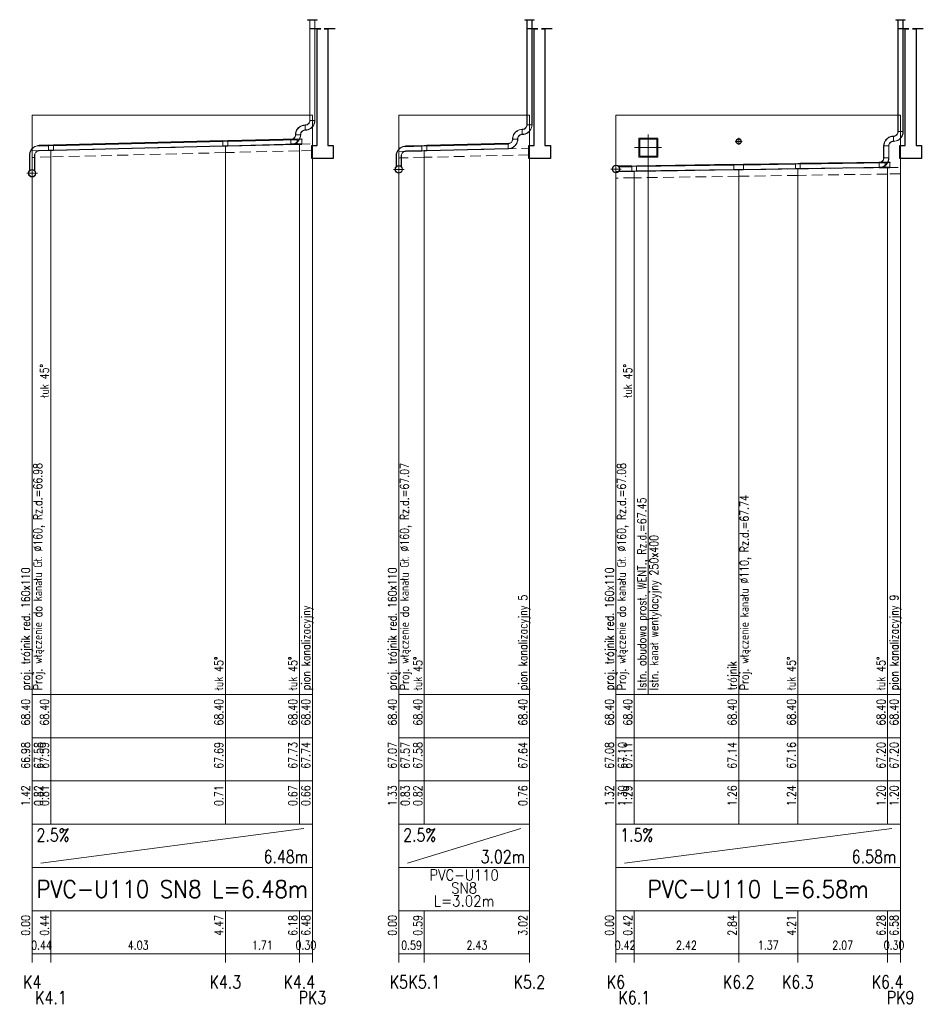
# Model space of a CAD drawing. Header units: millimetres. Extents: x 50853 to 54955, y -8480 to -6058.
# Tile 19 of 28: x 52656 to 52865, y -6989 to -6762. Entities that reach past the tile are written whole.
import ezdxf
from ezdxf.enums import TextEntityAlignment as Align

# ---------------------------------------------------------------- set-up
doc = ezdxf.new("R2010")
doc.units = ezdxf.units.MM
doc.header["$LTSCALE"] = 5
doc.linetypes.add('CENTER', pattern=[2, 1.25, -0.25, 0.25, -0.25])
doc.linetypes.add('DASHED', pattern=[0.75, 0.5, -0.25])
doc.layers.add('Budynki', color=7, linetype='Continuous')
for name, color, linetype, lineweight in [('Liczby', 7, 'Continuous', 20), ('Linie_odn', 7, 'Continuous', 13), ('Linie_opisowe', 7, 'Continuous', 13), ('Linie_tabeli', 7, 'Continuous', 13), ('Odcinki', 5, 'Continuous', 30), ('Opis_PZ', 7, 'Continuous', 20), ('Opis_uzbr_p', 7, 'Continuous', 20), ('Opis_wl', 7, 'Continuous', 20), ('Osie', 7, 'CENTER', 13), ('Podsypki', 7, 'DASHED', 13), ('Ter_istn', 8, 'Continuous', 13), ('Uzbr_podz', 7, 'Continuous', 13), ('Wezly', 5, 'Continuous', 13)]:
    doc.layers.add(name, color=color, linetype=linetype, lineweight=lineweight)
doc.styles.add('Styl13', font='SIMPLEX.shx', dxfattribs={"width": 0.8})
doc.styles.add('Styl15', font='SIMPLEX.shx', dxfattribs={"width": 0.8})
doc.styles.add('Styl17', font='SIMPLEX.shx', dxfattribs={"width": 0.8})
doc.styles.add('Styl19', font='SIMPLEX.shx', dxfattribs={"width": 0.8})
doc.styles.add('Styl2', font='SIMPLEX.shx', dxfattribs={"width": 0.8})
doc.styles.add('Styl4', font='SIMPLEX.shx', dxfattribs={"width": 0.8})
doc.styles.add('Styl5', font='SIMPLEX.shx', dxfattribs={"width": 0.8})
doc.styles.add('Styl6', font='SIMPLEX.shx', dxfattribs={"width": 0.8})

msp = doc.modelspace()

# ---------------------------------------------------------------- linework, layer by layer
at = {"layer": 'Budynki'}
for points in [[(52728.69, -6763.61), (52726.19, -6763.61), (52727.03, -6763.61), (52727.03, -6790.61), (52728.28, -6790.61), (52728.28, -6793.61), (52725.78, -6793.61), (52725.78, -6793.61), (52723.28, -6793.61), (52723.28, -6790.61), (52724.53, -6790.61), (52724.53, -6763.61), (52725.36, -6763.61), (52722.86, -6763.61)], [(52778.91, -6763.61), (52776.41, -6763.61), (52777.24, -6763.61), (52777.24, -6790.61), (52778.49, -6790.61), (52778.49, -6793.61), (52775.99, -6793.61), (52775.99, -6793.61), (52773.49, -6793.61), (52773.49, -6790.61), (52774.74, -6790.61), (52774.74, -6763.61), (52775.57, -6763.61), (52773.07, -6763.61)], [(52864.74, -6763.61), (52862.24, -6763.61), (52863.08, -6763.61), (52863.08, -6790.61), (52864.33, -6790.61), (52864.33, -6793.61), (52861.83, -6793.61), (52861.83, -6793.61), (52859.33, -6793.61), (52859.33, -6790.61), (52860.58, -6790.61), (52860.58, -6763.61), (52861.41, -6763.61), (52858.91, -6763.61)]]:
    msp.add_lwpolyline(points, dxfattribs=at)
at = {"layer": 'Linie_odn'}
for points in [[(52658.62, -6917.61), (52658.62, -6783.61)], [(52723.43, -6917.61), (52723.43, -6783.61)], [(52743.43, -6917.61), (52743.43, -6783.61)], [(52773.64, -6917.61), (52773.64, -6783.61)], [(52793.64, -6917.61), (52793.64, -6783.61)], [(52859.48, -6917.61), (52859.48, -6783.61)], [(52703.31, -6917.61), (52703.31, -6790.7)], [(52720.43, -6917.61), (52720.43, -6790.27)], [(52662.97, -6917.61), (52662.97, -6791.71)], [(52749.33, -6917.61), (52749.33, -6791.8)], [(52835.72, -6917.61), (52835.72, -6795.97)], [(52856.46, -6917.61), (52856.46, -6795.65)], [(52797.88, -6917.61), (52797.88, -6796.53)], [(52822.04, -6917.61), (52822.04, -6796.17)]]:
    msp.add_lwpolyline(points, dxfattribs=at)
at = {"layer": 'Linie_opisowe'}
msp.add_line((52801.14, -6793.11), (52801.14, -6917.61), dxfattribs=at)
at = {"layer": 'Linie_tabeli'}
for p, q in [((52658.62, -6917.61), (52723.43, -6917.61)), ((52658.62, -6917.61), (52658.62, -6977.61)), ((52658.62, -6917.61), (52658.62, -6947.61)), ((52662.97, -6917.61), (52662.97, -6947.61)), ((52703.31, -6917.61), (52703.31, -6947.61)), ((52720.43, -6917.61), (52720.43, -6947.61)), ((52723.43, -6917.61), (52723.43, -6977.61)), ((52723.43, -6917.61), (52723.43, -6947.61)), ((52743.43, -6917.61), (52773.64, -6917.61)), ((52743.43, -6917.61), (52743.43, -6977.61)), ((52743.43, -6917.61), (52743.43, -6947.61)), ((52749.33, -6917.61), (52749.33, -6947.61)), ((52773.64, -6917.61), (52773.64, -6977.61)), ((52773.64, -6917.61), (52773.64, -6947.61)), ((52793.64, -6917.61), (52859.48, -6917.61)), ((52793.64, -6917.61), (52793.64, -6977.61)), ((52793.64, -6917.61), (52793.64, -6947.61)), ((52797.88, -6917.61), (52797.88, -6947.61)), ((52822.04, -6917.61), (52822.04, -6947.61)), ((52835.72, -6917.61), (52835.72, -6947.61)), ((52856.46, -6917.61), (52856.46, -6947.61)), ((52859.48, -6917.61), (52859.48, -6977.61)), ((52859.48, -6917.61), (52859.48, -6947.61)), ((52658.62, -6927.61), (52723.43, -6927.61)), ((52743.43, -6927.61), (52773.64, -6927.61)), ((52793.64, -6927.61), (52859.48, -6927.61)), ((52658.62, -6937.61), (52723.43, -6937.61)), ((52743.43, -6937.61), (52773.64, -6937.61)), ((52793.64, -6937.61), (52859.48, -6937.61)), ((52658.62, -6947.61), (52723.43, -6947.61)), ((52658.62, -6947.61), (52658.62, -6957.61)), ((52660.62, -6956.61), (52721.43, -6948.61)), ((52723.43, -6947.61), (52723.43, -6957.61)), ((52743.43, -6947.61), (52773.64, -6947.61)), ((52743.43, -6947.61), (52743.43, -6957.61)), ((52745.43, -6956.61), (52771.64, -6948.61)), ((52773.64, -6947.61), (52773.64, -6957.61)), ((52793.64, -6947.61), (52859.48, -6947.61)), ((52793.64, -6947.61), (52793.64, -6957.61)), ((52795.64, -6956.61), (52857.48, -6948.61)), ((52859.48, -6947.61), (52859.48, -6957.61)), ((52658.62, -6957.61), (52723.43, -6957.61)), ((52723.43, -6957.61), (52723.43, -6967.61)), ((52743.43, -6957.61), (52773.64, -6957.61)), ((52773.64, -6957.61), (52773.64, -6967.61)), ((52793.64, -6957.61), (52859.48, -6957.61)), ((52859.48, -6957.61), (52859.48, -6967.61)), ((52658.62, -6967.61), (52723.43, -6967.61)), ((52658.62, -6967.61), (52658.62, -6979.61)), ((52662.97, -6967.61), (52662.97, -6979.61)), ((52703.31, -6967.61), (52703.31, -6979.61)), ((52720.43, -6967.61), (52720.43, -6979.61)), ((52723.43, -6967.61), (52723.43, -6979.61)), ((52743.43, -6967.61), (52773.64, -6967.61)), ((52743.43, -6967.61), (52743.43, -6979.61)), ((52749.33, -6967.61), (52749.33, -6979.61)), ((52773.64, -6967.61), (52773.64, -6979.61)), ((52793.64, -6967.61), (52859.48, -6967.61)), ((52793.64, -6967.61), (52793.64, -6979.61)), ((52797.88, -6967.61), (52797.88, -6979.61)), ((52822.04, -6967.61), (52822.04, -6979.61)), ((52835.72, -6967.61), (52835.72, -6979.61)), ((52856.46, -6967.61), (52856.46, -6979.61)), ((52859.48, -6967.61), (52859.48, -6979.61)), ((52658.62, -6977.61), (52723.43, -6977.61)), ((52743.43, -6977.61), (52773.64, -6977.61)), ((52793.64, -6977.61), (52859.48, -6977.61))]:
    msp.add_line(p, q, dxfattribs=at)
at = {"layer": 'Odcinki'}
for points in [[(52703.86, -6789.59), (52719.88, -6789.19), (52719.88, -6789.13), (52703.86, -6789.53)], [(52720.98, -6789.16), (52718.48, -6789.22), (52718.48, -6789.17), (52720.98, -6789.1)], [(52660.27, -6790.68), (52662.42, -6790.62), (52662.42, -6790.57), (52660.27, -6790.62)], [(52663.52, -6790.6), (52702.76, -6789.62), (52702.76, -6789.56), (52663.52, -6790.54)], [(52663.52, -6791.7), (52702.76, -6790.72), (52702.76, -6790.77), (52663.52, -6791.75)], [(52703.86, -6790.69), (52719.88, -6790.29), (52719.88, -6790.34), (52703.86, -6790.74)], [(52720.98, -6790.26), (52718.48, -6790.32), (52718.48, -6790.38), (52720.98, -6790.31)], [(52745.08, -6790.81), (52748.78, -6790.71), (52748.78, -6790.66), (52745.08, -6790.75)], [(52749.88, -6790.69), (52768.69, -6790.22), (52768.69, -6790.16), (52749.88, -6790.63)], [(52749.88, -6791.79), (52768.69, -6791.32), (52768.69, -6791.37), (52749.88, -6791.84)], [(52660.27, -6791.78), (52662.42, -6791.72), (52662.42, -6791.78), (52660.27, -6791.83)], [(52745.08, -6791.91), (52748.78, -6791.81), (52748.78, -6791.87), (52745.08, -6791.96)], [(52794.22, -6795.49), (52797.33, -6795.44), (52797.33, -6795.39), (52794.22, -6795.43)], [(52798.43, -6795.42), (52820.94, -6795.09), (52820.94, -6795.03), (52798.43, -6795.37)], [(52823.14, -6795.05), (52835.17, -6794.87), (52835.17, -6794.82), (52823.14, -6795)], [(52823.14, -6796.15), (52835.17, -6795.97), (52835.17, -6796.03), (52823.14, -6796.21)], [(52836.27, -6794.86), (52855.91, -6794.56), (52855.91, -6794.51), (52836.27, -6794.8)], [(52836.27, -6795.96), (52855.91, -6795.66), (52855.91, -6795.72), (52836.27, -6796.01)], [(52857.01, -6794.55), (52854.53, -6794.58), (52854.53, -6794.53), (52857.01, -6794.49)], [(52857.01, -6795.65), (52854.53, -6795.68), (52854.53, -6795.74), (52857.01, -6795.7)], [(52794.22, -6796.59), (52797.33, -6796.54), (52797.33, -6796.6), (52794.22, -6796.64)], [(52798.43, -6796.52), (52820.94, -6796.19), (52820.94, -6796.24), (52798.43, -6796.58)]]:
    msp.add_lwpolyline(points, close=True, dxfattribs=at)
at = {"layer": 'Opis_wl'}
for centre, radius in [((52822.04, -6789.66), 0.605), ((52822.04, -6789.66), 0.55), ((52658.62, -6797.02), 0.88), ((52743.43, -6796.15), 0.88), ((52743.43, -6796.15), 0.8), ((52793.64, -6796.05), 0.88), ((52793.64, -6796.05), 0.8), ((52658.62, -6797.02), 0.8)]:
    msp.add_circle(centre, radius, dxfattribs=at)
at = {"layer": 'Osie'}
for p, q in [((52801.14, -6794.31), (52801.14, -6787.91)), ((52801.14, -6794.11), (52801.14, -6788.11)), ((52822.04, -6790.49), (52822.04, -6788.84)), ((52797.94, -6791.11), (52804.34, -6791.11)), ((52798.14, -6791.11), (52804.14, -6791.11)), ((52821.22, -6789.66), (52822.87, -6789.66)), ((52658.62, -6798.22), (52658.62, -6795.82)), ((52742.23, -6796.15), (52744.63, -6796.15)), ((52743.43, -6797.35), (52743.43, -6794.95)), ((52792.44, -6796.05), (52794.84, -6796.05)), ((52793.64, -6797.25), (52793.64, -6794.85)), ((52657.42, -6797.02), (52659.82, -6797.02))]:
    msp.add_line(p, q, dxfattribs=at)
at = {"layer": 'Podsypki'}
for points in [[(52662.97, -6791.76), (52703.31, -6790.76), (52703.31, -6791.7), (52703.31, -6791.7), (52703.31, -6792.26), (52662.97, -6793.26), (52662.97, -6792.71), (52662.97, -6792.71)], [(52703.31, -6790.76), (52720.43, -6790.33), (52720.43, -6791.27), (52720.43, -6791.27), (52720.43, -6791.83), (52703.31, -6792.26), (52703.31, -6791.7), (52703.31, -6791.7)], [(52720.43, -6790.33), (52723.43, -6790.25), (52723.43, -6791.75), (52723.43, -6791.75), (52723.43, -6791.75), (52720.43, -6791.83), (52720.43, -6791.27), (52720.43, -6791.27)], [(52749.33, -6791.85), (52773.64, -6791.25), (52773.64, -6792.75), (52773.64, -6792.75), (52773.64, -6792.75), (52749.33, -6793.35), (52749.33, -6792.8), (52749.33, -6792.8)], [(52658.62, -6791.87), (52662.97, -6791.76), (52662.97, -6792.71), (52662.97, -6792.71), (52662.97, -6793.26), (52658.62, -6793.37), (52658.62, -6793.37), (52658.62, -6793.37)], [(52743.43, -6792), (52749.33, -6791.85), (52749.33, -6792.8), (52749.33, -6792.8), (52749.33, -6793.35), (52743.43, -6793.5), (52743.43, -6793.5), (52743.43, -6793.5)], [(52822.04, -6796.23), (52835.72, -6796.02), (52835.72, -6796.97), (52835.72, -6796.97), (52835.72, -6797.52), (52822.04, -6797.73), (52822.04, -6797.17), (52822.04, -6797.17)], [(52835.72, -6796.02), (52856.46, -6795.71), (52856.46, -6796.65), (52856.46, -6796.65), (52856.46, -6797.21), (52835.72, -6797.52), (52835.72, -6796.97), (52835.72, -6796.97)], [(52856.46, -6795.71), (52859.48, -6795.66), (52859.48, -6794.61), (52859.48, -6794.61), (52859.48, -6797.16), (52856.46, -6797.21), (52856.46, -6796.65), (52856.46, -6796.65)], [(52793.64, -6796.65), (52797.88, -6796.59), (52797.88, -6797.53), (52797.88, -6797.53), (52797.88, -6798.09), (52793.64, -6798.15), (52793.64, -6797.85), (52793.64, -6797.85)], [(52797.88, -6796.59), (52822.04, -6796.23), (52822.04, -6797.17), (52822.04, -6797.17), (52822.04, -6797.73), (52797.88, -6798.09), (52797.88, -6797.53), (52797.88, -6797.53)]]:
    msp.add_lwpolyline(points, close=True, dxfattribs=at)
at = {"layer": 'Ter_istn'}
for points in [[(52658.62, -6783.61), (52662.97, -6783.61), (52703.31, -6783.61), (52720.43, -6783.61), (52723.43, -6783.61)], [(52743.43, -6783.61), (52749.33, -6783.61), (52773.64, -6783.61)], [(52793.64, -6783.61), (52797.88, -6783.61), (52822.04, -6783.61), (52835.72, -6783.61), (52856.46, -6783.61), (52859.48, -6783.61)]]:
    msp.add_lwpolyline(points, dxfattribs=at)
at = {"layer": 'Uzbr_podz'}
for points in [[(52798.94, -6793.31), (52803.34, -6793.31), (52803.34, -6788.91), (52798.94, -6788.91)], [(52799.14, -6793.11), (52803.14, -6793.11), (52803.14, -6789.11), (52799.14, -6789.11)]]:
    msp.add_lwpolyline(points, close=True, dxfattribs=at)
at = {"layer": 'Wezly'}
for p, q in [((52721.78, -6787.13), (52721.78, -6785.81)), ((52721.78, -6785.81), (52721.78, -6787.13)), ((52722.77, -6784.82), (52724.09, -6784.82)), ((52771.99, -6788.13), (52771.99, -6786.81)), ((52771.99, -6786.81), (52771.99, -6788.13)), ((52772.98, -6785.82), (52774.3, -6785.82)), ((52718.48, -6789.11), (52718.48, -6790.43)), ((52719.47, -6788.12), (52720.79, -6788.12)), ((52720.79, -6788.12), (52719.47, -6788.12)), ((52720.43, -6789.12), (52719.88, -6789.13)), ((52719.88, -6789.13), (52719.88, -6790.34)), ((52720.43, -6789.17), (52719.88, -6789.19)), ((52720.98, -6789.1), (52720.43, -6789.12)), ((52720.98, -6789.16), (52720.43, -6789.17)), ((52720.98, -6790.31), (52720.98, -6789.1)), ((52769.68, -6789.12), (52771, -6789.12)), ((52771, -6789.12), (52769.68, -6789.12)), ((52857.83, -6789.72), (52857.83, -6788.4)), ((52857.83, -6788.4), (52857.83, -6789.72)), ((52858.82, -6787.41), (52860.14, -6787.41)), ((52662.97, -6790.55), (52662.42, -6790.57)), ((52662.42, -6790.57), (52662.42, -6791.78)), ((52662.97, -6790.61), (52662.42, -6790.62)), ((52663.52, -6790.54), (52662.97, -6790.55)), ((52663.52, -6790.6), (52662.97, -6790.61)), ((52663.52, -6791.75), (52663.52, -6790.54)), ((52703.31, -6789.55), (52702.76, -6789.56)), ((52702.76, -6789.56), (52702.76, -6790.77)), ((52703.31, -6789.6), (52702.76, -6789.62)), ((52702.76, -6790.72), (52703.31, -6790.7)), ((52702.76, -6790.77), (52703.31, -6790.76)), ((52703.86, -6789.53), (52703.31, -6789.55)), ((52703.86, -6789.59), (52703.31, -6789.6)), ((52703.31, -6790.7), (52703.86, -6790.69)), ((52703.31, -6790.76), (52703.86, -6790.74)), ((52703.86, -6790.74), (52703.86, -6789.53)), ((52719.88, -6790.29), (52720.43, -6790.27)), ((52719.88, -6790.34), (52720.43, -6790.33)), ((52720.43, -6790.27), (52720.98, -6790.26)), ((52720.43, -6790.33), (52720.98, -6790.31)), ((52749.33, -6790.64), (52748.78, -6790.66)), ((52748.78, -6790.66), (52748.78, -6791.87)), ((52749.33, -6790.7), (52748.78, -6790.71)), ((52749.88, -6790.63), (52749.33, -6790.64)), ((52749.88, -6790.69), (52749.33, -6790.7)), ((52749.88, -6791.84), (52749.88, -6790.63)), ((52768.69, -6790.11), (52768.69, -6791.43)), ((52856.84, -6790.71), (52855.52, -6790.71)), ((52662.42, -6791.72), (52662.97, -6791.71)), ((52662.42, -6791.78), (52662.97, -6791.76)), ((52662.97, -6791.71), (52663.52, -6791.7)), ((52662.97, -6791.76), (52663.52, -6791.75)), ((52748.78, -6791.81), (52749.33, -6791.8)), ((52748.78, -6791.87), (52749.33, -6791.85)), ((52749.33, -6791.8), (52749.88, -6791.79)), ((52749.33, -6791.85), (52749.88, -6791.84)), ((52855.52, -6793.48), (52856.84, -6793.48)), ((52797.88, -6795.38), (52797.33, -6795.39)), ((52797.33, -6795.39), (52797.33, -6796.6)), ((52797.88, -6795.43), (52797.33, -6795.44)), ((52798.43, -6795.37), (52797.88, -6795.38)), ((52798.43, -6795.42), (52797.88, -6795.43)), ((52798.43, -6796.58), (52798.43, -6795.37)), ((52822.04, -6795.02), (52820.94, -6795.03)), ((52820.94, -6795.03), (52820.94, -6796.24)), ((52822.04, -6795.07), (52820.94, -6795.09)), ((52823.14, -6795), (52822.04, -6795.02)), ((52823.14, -6795.05), (52822.04, -6795.07)), ((52822.04, -6796.17), (52823.14, -6796.15)), ((52823.14, -6796.21), (52823.14, -6795)), ((52835.72, -6794.81), (52835.17, -6794.82)), ((52835.17, -6794.82), (52835.17, -6796.03)), ((52835.72, -6794.87), (52835.17, -6794.87)), ((52835.17, -6795.97), (52835.72, -6795.97)), ((52835.17, -6796.03), (52835.72, -6796.02)), ((52836.27, -6794.8), (52835.72, -6794.81)), ((52836.27, -6794.86), (52835.72, -6794.87)), ((52835.72, -6795.97), (52836.27, -6795.96)), ((52835.72, -6796.02), (52836.27, -6796.01)), ((52836.27, -6796.01), (52836.27, -6794.8)), ((52854.53, -6794.47), (52854.53, -6795.79)), ((52856.46, -6794.5), (52855.91, -6794.51)), ((52855.91, -6794.51), (52855.91, -6795.72)), ((52856.46, -6794.55), (52855.91, -6794.56)), ((52855.91, -6795.66), (52856.46, -6795.65)), ((52855.91, -6795.72), (52856.46, -6795.71)), ((52857.01, -6794.49), (52856.46, -6794.5)), ((52857.01, -6794.55), (52856.46, -6794.55)), ((52856.46, -6795.65), (52857.01, -6795.65)), ((52856.46, -6795.71), (52857.01, -6795.7)), ((52857.01, -6795.7), (52857.01, -6794.49)), ((52797.33, -6796.54), (52797.88, -6796.53)), ((52797.33, -6796.6), (52797.88, -6796.59)), ((52797.88, -6796.53), (52798.43, -6796.52)), ((52797.88, -6796.59), (52798.43, -6796.58)), ((52820.94, -6796.19), (52822.04, -6796.17)), ((52820.94, -6796.24), (52822.04, -6796.23)), ((52822.04, -6796.23), (52823.14, -6796.21))]:
    msp.add_line(p, q, dxfattribs=at)
for points in [[(52722.33, -6761.61), (52724.53, -6761.61), (52724.53, -6761.51), (52722.33, -6761.51)], [(52722.88, -6784.82), (52722.88, -6761.61), (52722.82, -6761.61), (52722.82, -6784.82)], [(52723.98, -6784.82), (52723.98, -6761.61), (52724.03, -6761.61), (52724.03, -6784.82)], [(52772.54, -6761.61), (52774.74, -6761.61), (52774.74, -6761.51), (52772.54, -6761.51)], [(52773.09, -6785.82), (52773.09, -6761.61), (52773.04, -6761.61), (52773.04, -6785.82)], [(52774.19, -6785.82), (52774.19, -6761.61), (52774.25, -6761.61), (52774.25, -6785.82)], [(52858.38, -6761.61), (52860.57, -6761.61), (52860.57, -6761.51), (52858.38, -6761.51)], [(52858.93, -6787.41), (52858.93, -6761.61), (52858.87, -6761.61), (52858.87, -6787.41)], [(52860.03, -6787.41), (52860.03, -6761.61), (52860.08, -6761.61), (52860.08, -6787.41)], [(52855.63, -6793.48), (52855.63, -6790.71), (52855.57, -6790.71), (52855.57, -6793.48)], [(52856.73, -6793.48), (52856.73, -6790.71), (52856.78, -6790.71), (52856.78, -6793.48)], [(52658.07, -6792.88), (52658.07, -6796.44), (52658.01, -6796.44), (52658.01, -6792.88)], [(52659.17, -6792.88), (52659.17, -6796.44), (52659.22, -6796.44), (52659.22, -6792.88)], [(52742.88, -6793.01), (52742.88, -6795.57), (52742.82, -6795.57), (52742.82, -6793.01)], [(52743.98, -6793.01), (52743.98, -6795.57), (52744.03, -6795.57), (52744.03, -6793.01)]]:
    msp.add_lwpolyline(points, close=True, dxfattribs=at)
for points in [[(52721.78, -6785.87), (52721.42, -6785.9), (52721.08, -6785.98), (52720.75, -6786.11), (52720.45, -6786.3), (52720.18, -6786.53), (52719.95, -6786.8), (52719.77, -6787.1), (52719.63, -6787.43), (52719.55, -6787.77), (52719.52, -6788.12)], [(52721.78, -6785.92), (52721.43, -6785.95), (52721.1, -6786.03), (52720.78, -6786.16), (52720.48, -6786.34), (52720.22, -6786.57), (52720, -6786.83), (52719.82, -6787.12), (52719.68, -6787.44), (52719.6, -6787.78), (52719.58, -6788.12)], [(52721.78, -6787.02), (52721.6, -6787.04), (52721.44, -6787.08), (52721.28, -6787.14), (52721.13, -6787.23), (52721, -6787.34), (52720.89, -6787.48), (52720.8, -6787.62), (52720.73, -6787.78), (52720.69, -6787.95), (52720.68, -6788.12)], [(52721.78, -6785.92), (52721.95, -6785.91), (52722.12, -6785.87), (52722.28, -6785.8), (52722.42, -6785.71), (52722.55, -6785.6), (52722.67, -6785.47), (52722.76, -6785.32), (52722.82, -6785.16), (52722.86, -6784.99), (52722.88, -6784.82)], [(52721.78, -6785.87), (52721.94, -6785.85), (52722.1, -6785.82), (52722.25, -6785.75), (52722.39, -6785.67), (52722.51, -6785.56), (52722.62, -6785.44), (52722.71, -6785.3), (52722.77, -6785.15), (52722.81, -6784.99), (52722.82, -6784.82)], [(52721.78, -6787.02), (52722.12, -6787), (52722.46, -6786.91), (52722.77, -6786.78), (52723.07, -6786.6), (52723.33, -6786.38), (52723.56, -6786.12), (52723.74, -6785.82), (52723.87, -6785.5), (52723.95, -6785.17), (52723.98, -6784.82)], [(52721.78, -6787.08), (52722.13, -6787.05), (52722.47, -6786.97), (52722.8, -6786.83), (52723.1, -6786.65), (52723.37, -6786.42), (52723.6, -6786.15), (52723.78, -6785.85), (52723.92, -6785.52), (52724, -6785.18), (52724.03, -6784.82)], [(52771.99, -6786.86), (52771.64, -6786.89), (52771.29, -6786.97), (52770.97, -6787.11), (52770.66, -6787.29), (52770.4, -6787.52), (52770.17, -6787.79), (52769.98, -6788.09), (52769.85, -6788.42), (52769.76, -6788.76), (52769.74, -6789.12)], [(52771.99, -6786.92), (52771.65, -6786.94), (52771.31, -6787.02), (52770.99, -6787.15), (52770.7, -6787.34), (52770.43, -6787.56), (52770.21, -6787.82), (52770.03, -6788.12), (52769.9, -6788.44), (52769.82, -6788.77), (52769.79, -6789.12)], [(52771.99, -6786.92), (52772.16, -6786.9), (52772.33, -6786.86), (52772.49, -6786.8), (52772.64, -6786.71), (52772.77, -6786.59), (52772.88, -6786.46), (52772.97, -6786.31), (52773.04, -6786.16), (52773.08, -6785.99), (52773.09, -6785.82)], [(52771.99, -6786.86), (52772.15, -6786.85), (52772.31, -6786.81), (52772.46, -6786.75), (52772.6, -6786.66), (52772.73, -6786.55), (52772.84, -6786.43), (52772.92, -6786.29), (52772.98, -6786.14), (52773.02, -6785.98), (52773.04, -6785.82)], [(52771.99, -6788.02), (52772.33, -6787.99), (52772.67, -6787.91), (52772.99, -6787.78), (52773.28, -6787.59), (52773.55, -6787.37), (52773.77, -6787.11), (52773.95, -6786.81), (52774.08, -6786.49), (52774.16, -6786.16), (52774.19, -6785.82)], [(52771.99, -6788.07), (52772.34, -6788.04), (52772.69, -6787.96), (52773.01, -6787.82), (52773.32, -6787.64), (52773.58, -6787.41), (52773.81, -6787.14), (52774, -6786.84), (52774.13, -6786.51), (52774.22, -6786.17), (52774.25, -6785.82)], [(52718.48, -6789.22), (52718.65, -6789.21), (52718.82, -6789.17), (52718.98, -6789.1), (52719.12, -6789.01), (52719.25, -6788.9), (52719.37, -6788.77), (52719.46, -6788.62), (52719.52, -6788.46), (52719.56, -6788.29), (52719.58, -6788.12)], [(52718.48, -6789.17), (52718.64, -6789.15), (52718.8, -6789.12), (52718.95, -6789.05), (52719.09, -6788.97), (52719.21, -6788.86), (52719.32, -6788.74), (52719.41, -6788.6), (52719.47, -6788.45), (52719.51, -6788.29), (52719.52, -6788.12)], [(52718.48, -6790.32), (52718.82, -6790.3), (52719.16, -6790.21), (52719.47, -6790.08), (52719.77, -6789.9), (52720.03, -6789.68), (52720.26, -6789.42), (52720.44, -6789.12), (52720.57, -6788.8), (52720.65, -6788.47), (52720.68, -6788.12)], [(52718.48, -6790.38), (52718.83, -6790.35), (52719.17, -6790.27), (52719.5, -6790.13), (52719.8, -6789.95), (52720.07, -6789.72), (52720.3, -6789.45), (52720.48, -6789.15), (52720.62, -6788.82), (52720.7, -6788.48), (52720.73, -6788.12)], [(52721.78, -6787.08), (52721.61, -6787.09), (52721.45, -6787.13), (52721.3, -6787.19), (52721.16, -6787.28), (52721.04, -6787.38), (52720.93, -6787.51), (52720.84, -6787.65), (52720.78, -6787.8), (52720.74, -6787.96), (52720.73, -6788.12)], [(52768.69, -6790.22), (52768.86, -6790.2), (52769.03, -6790.16), (52769.19, -6790.1), (52769.34, -6790.01), (52769.47, -6789.89), (52769.58, -6789.76), (52769.67, -6789.61), (52769.74, -6789.46), (52769.78, -6789.29), (52769.79, -6789.12)], [(52768.69, -6790.16), (52768.85, -6790.15), (52769.01, -6790.11), (52769.16, -6790.05), (52769.3, -6789.96), (52769.43, -6789.85), (52769.54, -6789.73), (52769.62, -6789.59), (52769.68, -6789.44), (52769.72, -6789.28), (52769.74, -6789.12)], [(52768.69, -6791.32), (52769.03, -6791.29), (52769.37, -6791.21), (52769.69, -6791.08), (52769.98, -6790.89), (52770.25, -6790.67), (52770.47, -6790.41), (52770.65, -6790.11), (52770.78, -6789.79), (52770.86, -6789.46), (52770.89, -6789.12)], [(52768.69, -6791.37), (52769.04, -6791.34), (52769.39, -6791.26), (52769.71, -6791.12), (52770.02, -6790.94), (52770.28, -6790.71), (52770.51, -6790.44), (52770.7, -6790.14), (52770.83, -6789.81), (52770.92, -6789.47), (52770.95, -6789.12)], [(52771.99, -6788.02), (52771.82, -6788.03), (52771.65, -6788.07), (52771.49, -6788.14), (52771.34, -6788.23), (52771.21, -6788.34), (52771.1, -6788.47), (52771.01, -6788.62), (52770.94, -6788.78), (52770.9, -6788.94), (52770.89, -6789.12)], [(52771.99, -6788.07), (52771.83, -6788.08), (52771.67, -6788.12), (52771.52, -6788.18), (52771.38, -6788.27), (52771.25, -6788.38), (52771.14, -6788.5), (52771.06, -6788.64), (52771, -6788.79), (52770.96, -6788.95), (52770.95, -6789.12)], [(52857.83, -6788.46), (52857.47, -6788.49), (52857.13, -6788.57), (52856.8, -6788.7), (52856.5, -6788.89), (52856.23, -6789.12), (52856, -6789.39), (52855.82, -6789.69), (52855.68, -6790.02), (52855.6, -6790.36), (52855.57, -6790.71)], [(52857.83, -6788.51), (52857.48, -6788.54), (52857.15, -6788.62), (52856.83, -6788.75), (52856.53, -6788.93), (52856.27, -6789.16), (52856.05, -6789.42), (52855.86, -6789.71), (52855.73, -6790.03), (52855.65, -6790.37), (52855.63, -6790.71)], [(52857.83, -6788.51), (52858, -6788.5), (52858.17, -6788.46), (52858.32, -6788.39), (52858.47, -6788.3), (52858.6, -6788.19), (52858.72, -6788.06), (52858.81, -6787.91), (52858.87, -6787.75), (52858.91, -6787.58), (52858.93, -6787.41)], [(52857.83, -6788.46), (52857.99, -6788.44), (52858.15, -6788.41), (52858.3, -6788.34), (52858.44, -6788.26), (52858.56, -6788.15), (52858.67, -6788.03), (52858.76, -6787.89), (52858.82, -6787.74), (52858.86, -6787.58), (52858.87, -6787.41)], [(52857.83, -6789.61), (52858.17, -6789.59), (52858.5, -6789.5), (52858.82, -6789.37), (52859.12, -6789.19), (52859.38, -6788.97), (52859.6, -6788.71), (52859.79, -6788.41), (52859.92, -6788.09), (52860, -6787.76), (52860.03, -6787.41)], [(52857.83, -6789.67), (52858.18, -6789.64), (52858.52, -6789.56), (52858.85, -6789.42), (52859.15, -6789.24), (52859.42, -6789.01), (52859.65, -6788.74), (52859.83, -6788.44), (52859.97, -6788.11), (52860.05, -6787.77), (52860.08, -6787.41)], [(52660.27, -6790.62), (52659.91, -6790.65), (52659.56, -6790.74), (52659.23, -6790.87), (52658.93, -6791.06), (52658.66, -6791.3), (52658.43, -6791.57), (52658.25, -6791.88), (52658.11, -6792.21), (52658.04, -6792.56), (52658.01, -6792.92)], [(52660.27, -6790.68), (52659.92, -6790.71), (52659.58, -6790.79), (52659.26, -6790.92), (52658.96, -6791.11), (52658.7, -6791.34), (52658.47, -6791.6), (52658.3, -6791.9), (52658.17, -6792.23), (52658.09, -6792.57), (52658.07, -6792.92)], [(52745.08, -6790.75), (52744.72, -6790.78), (52744.37, -6790.86), (52744.04, -6791), (52743.74, -6791.19), (52743.47, -6791.42), (52743.24, -6791.7), (52743.05, -6792.01), (52742.92, -6792.34), (52742.84, -6792.69), (52742.82, -6793.04)], [(52745.08, -6790.81), (52744.73, -6790.83), (52744.39, -6790.92), (52744.07, -6791.05), (52743.77, -6791.23), (52743.51, -6791.46), (52743.28, -6791.73), (52743.1, -6792.03), (52742.97, -6792.35), (52742.9, -6792.7), (52742.88, -6793.04)], [(52857.83, -6789.61), (52857.65, -6789.63), (52857.49, -6789.67), (52857.33, -6789.73), (52857.18, -6789.82), (52857.05, -6789.93), (52856.94, -6790.07), (52856.85, -6790.21), (52856.78, -6790.37), (52856.74, -6790.54), (52856.73, -6790.71)], [(52857.83, -6789.67), (52857.66, -6789.68), (52857.5, -6789.72), (52857.35, -6789.78), (52857.21, -6789.87), (52857.09, -6789.97), (52856.98, -6790.1), (52856.89, -6790.24), (52856.83, -6790.39), (52856.79, -6790.55), (52856.78, -6790.71)], [(52660.27, -6791.78), (52660.09, -6791.79), (52659.92, -6791.83), (52659.76, -6791.9), (52659.62, -6791.99), (52659.48, -6792.11), (52659.37, -6792.24), (52659.28, -6792.39), (52659.22, -6792.55), (52659.18, -6792.72), (52659.17, -6792.9)], [(52660.27, -6791.83), (52660.1, -6791.85), (52659.94, -6791.88), (52659.79, -6791.95), (52659.65, -6792.04), (52659.52, -6792.15), (52659.42, -6792.27), (52659.33, -6792.41), (52659.27, -6792.57), (52659.23, -6792.73), (52659.22, -6792.9)], [(52745.08, -6791.91), (52744.9, -6791.92), (52744.73, -6791.96), (52744.57, -6792.03), (52744.42, -6792.12), (52744.29, -6792.23), (52744.18, -6792.37), (52744.09, -6792.52), (52744.02, -6792.68), (52743.99, -6792.85), (52743.98, -6793.02)], [(52745.08, -6791.96), (52744.91, -6791.97), (52744.75, -6792.01), (52744.6, -6792.08), (52744.46, -6792.16), (52744.33, -6792.27), (52744.22, -6792.4), (52744.14, -6792.54), (52744.08, -6792.7), (52744.04, -6792.86), (52744.03, -6793.02)], [(52854.53, -6794.58), (52854.7, -6794.57), (52854.87, -6794.53), (52855.02, -6794.46), (52855.17, -6794.37), (52855.3, -6794.26), (52855.42, -6794.13), (52855.51, -6793.98), (52855.57, -6793.82), (52855.61, -6793.66), (52855.63, -6793.48)], [(52854.53, -6794.53), (52854.69, -6794.52), (52854.85, -6794.48), (52855, -6794.41), (52855.14, -6794.33), (52855.26, -6794.22), (52855.37, -6794.1), (52855.46, -6793.96), (52855.52, -6793.81), (52855.56, -6793.65), (52855.57, -6793.48)], [(52854.53, -6795.68), (52854.87, -6795.66), (52855.2, -6795.58), (52855.52, -6795.44), (52855.82, -6795.26), (52856.08, -6795.04), (52856.3, -6794.78), (52856.49, -6794.48), (52856.62, -6794.16), (52856.7, -6793.83), (52856.73, -6793.48)], [(52854.53, -6795.74), (52854.88, -6795.71), (52855.22, -6795.63), (52855.55, -6795.49), (52855.85, -6795.31), (52856.12, -6795.08), (52856.35, -6794.81), (52856.53, -6794.51), (52856.67, -6794.18), (52856.75, -6793.84), (52856.78, -6793.48)]]:
    msp.add_lwpolyline(points, dxfattribs=at)

# ---------------------------------------------------------------- texts
at = {"layer": 'Liczby', "style": 'Styl2', "width": 0.8}
for s, p in [('68.40', (52658.12, -6918.61)), ('68.40', (52662.47, -6918.61)), ('68.40', (52702.81, -6918.61)), ('68.40', (52719.93, -6918.61)), ('68.40', (52722.93, -6918.61)), ('68.40', (52742.93, -6918.61)), ('68.40', (52748.83, -6918.61)), ('68.40', (52773.14, -6918.61)), ('68.40', (52793.14, -6918.61)), ('68.40', (52797.38, -6918.61)), ('68.40', (52821.54, -6918.61)), ('68.40', (52835.22, -6918.61)), ('68.40', (52855.96, -6918.61)), ('68.40', (52858.98, -6918.61)), ('66.98', (52658.12, -6928.61)), ('67.58', (52661.12, -6928.61)), ('67.59', (52662.47, -6928.61)), ('67.69', (52702.81, -6928.61)), ('67.73', (52719.93, -6928.61)), ('67.74', (52722.93, -6928.61)), ('67.07', (52742.93, -6928.61)), ('67.57', (52745.93, -6928.61)), ('67.58', (52748.83, -6928.61)), ('67.64', (52773.14, -6928.61)), ('67.08', (52793.14, -6928.61)), ('67.10', (52796.14, -6928.61)), ('67.11', (52797.38, -6928.61)), ('67.14', (52821.54, -6928.61)), ('67.16', (52835.22, -6928.61)), ('67.20', (52855.96, -6928.61)), ('67.20', (52858.98, -6928.61)), ('1.42', (52658.12, -6938.61)), ('0.82', (52661.12, -6938.61)), ('0.81', (52662.47, -6938.61)), ('0.71', (52702.81, -6938.61)), ('0.67', (52719.93, -6938.61)), ('0.66', (52722.93, -6938.61)), ('1.33', (52742.93, -6938.61)), ('0.83', (52745.93, -6938.61)), ('0.82', (52748.83, -6938.61)), ('0.76', (52773.14, -6938.61)), ('1.32', (52793.14, -6938.61)), ('1.30', (52796.14, -6938.61)), ('1.29', (52797.38, -6938.61)), ('1.26', (52821.54, -6938.61)), ('1.24', (52835.22, -6938.61)), ('1.20', (52855.96, -6938.61)), ('1.20', (52858.98, -6938.61)), ('0.00', (52658.12, -6968.61)), ('0.44', (52662.47, -6968.61)), ('4.47', (52702.81, -6968.61)), ('6.18', (52719.93, -6968.61)), ('6.48', (52722.93, -6968.61)), ('0.00', (52742.93, -6968.61)), ('0.59', (52748.83, -6968.61)), ('3.02', (52773.14, -6968.61)), ('0.00', (52793.14, -6968.61)), ('0.42', (52797.38, -6968.61)), ('2.84', (52821.54, -6968.61)), ('4.21', (52835.22, -6968.61)), ('6.28', (52855.96, -6968.61)), ('6.58', (52858.98, -6968.61))]:
    msp.add_text(s, height=2, rotation=90, dxfattribs=at).set_placement(p, align=Align.RIGHT)
at = {"layer": 'Liczby', "style": 'Styl4', "width": 0.8}
for s, p in [('2.5%', (52659.62, -6951.61)), ('2.5%', (52744.43, -6951.61)), ('1.5%', (52794.64, -6951.61))]:
    msp.add_text(s, height=3, dxfattribs=at).set_placement(p)
for s, p in [('6.48m', (52722.43, -6956.61)), ('3.02m', (52772.64, -6956.61)), ('6.58m', (52858.48, -6956.61))]:
    msp.add_text(s, height=3, dxfattribs=at).set_placement(p, align=Align.RIGHT)
at = {"layer": 'Liczby', "style": 'Styl5'}
for s, height, width, p, p2 in [('PVC-U110', 2.5, 0.861538, (52750.53, -6960.61), (52766.53, -6960.61)), ('PVC-U110 SN8 L=6.48m', 4, 0.830584, (52659.62, -6964.61), (52722.43, -6964.61)), ('SN8', 2.5, 0.9, (52755.53, -6963.61), (52761.53, -6963.61)), ('PVC-U110 L=6.58m', 4, 0.850633, (52800.96, -6964.61), (52852.16, -6964.61)), ('L=3.02m', 2.5, 0.871111, (52751.53, -6966.61), (52765.53, -6966.61))]:
    msp.add_text(s, height=height, dxfattribs=dict(at, width=width)).set_placement(p, p2, align=Align.FIT)
at = {"layer": 'Liczby', "width": 0.8}
for s, height, style, p in [('0.44', 2, 'Styl6', (52660.8, -6976.61)), ('4.03', 2, 'Styl6', (52683.14, -6976.61)), ('1.71', 2, 'Styl6', (52711.87, -6976.61)), ('0.30', 2, 'Styl6', (52721.93, -6976.61)), ('0.59', 2, 'Styl6', (52746.38, -6976.61)), ('2.43', 2, 'Styl6', (52761.49, -6976.61)), ('0.42', 2, 'Styl6', (52795.76, -6976.61)), ('2.42', 2, 'Styl6', (52809.96, -6976.61)), ('1.37', 2, 'Styl6', (52828.88, -6976.61)), ('2.07', 2, 'Styl6', (52846.09, -6976.61)), ('0.30', 2, 'Styl6', (52857.97, -6976.61)), ('K4', 3, 'Styl13', (52658.62, -6985.61)), ('K4.3', 3, 'Styl13', (52703.31, -6985.61)), ('K4.4', 3, 'Styl13', (52720.43, -6985.61)), ('K5', 3, 'Styl13', (52743.43, -6985.61)), ('K5.1', 3, 'Styl13', (52749.33, -6985.61)), ('K5.2', 3, 'Styl13', (52773.64, -6985.61)), ('K6', 3, 'Styl13', (52793.64, -6985.61)), ('K6.2', 3, 'Styl13', (52822.04, -6985.61)), ('K6.3', 3, 'Styl13', (52835.72, -6985.61)), ('K6.4', 3, 'Styl13', (52856.46, -6985.61)), ('K4.1', 3, 'Styl13', (52662.97, -6989.21)), ('PK3', 3, 'Styl13', (52723.43, -6989.21)), ('K6.1', 3, 'Styl13', (52797.88, -6989.21)), ('PK9', 3, 'Styl13', (52859.48, -6989.21))]:
    msp.add_text(s, height=height, dxfattribs=dict(at, style=style)).set_placement(p, align=Align.CENTER)
at = {"layer": 'Opis_PZ', "style": 'Styl15', "width": 0.8}
for s, p in [('łuk 45%%d', (52662.47, -6848.93)), ('łuk 45%%d', (52797.38, -6848.93)), ('proj. trójnik red. 160x110', (52658.12, -6916.61)), ('proj. trójnik red. 160x110', (52742.93, -6916.61)), ('proj. trójnik red. 160x110', (52793.14, -6916.61)), ('pion kanalizacyjny 5', (52773.14, -6916.61)), ('pion kanalizacyjny 9', (52858.98, -6916.61)), ('pion kanalizacyjny', (52722.93, -6916.61)), ('łuk 45%%d', (52702.81, -6916.61)), ('łuk 45%%d', (52719.93, -6916.61)), ('łuk 45%%d', (52748.83, -6916.61)), ('trójnik', (52821.54, -6916.61)), ('łuk 45%%d', (52835.22, -6916.61)), ('łuk 45%%d', (52855.96, -6916.61))]:
    msp.add_text(s, height=2, rotation=90, dxfattribs=at).set_placement(p)
at = {"layer": 'Opis_uzbr_p', "style": 'Styl19', "width": 0.8}
for s, p in [('Istn. obudowa prost. WENT., Rz.d.=67.45', (52800.64, -6916.61)), ('Istn. kanał wentylacyjny 250x400', (52803.44, -6916.61))]:
    msp.add_text(s, height=2, rotation=90, dxfattribs=at).set_placement(p)
at = {"layer": 'Opis_wl', "style": 'Styl17', "width": 0.8}
for s, p in [('Proj. włączenie do kanału Gł. %%C160, Rz.d.=66.98', (52660.92, -6916.61)), ('Proj. włączenie do kanału Gł. %%C160, Rz.d.=67.07', (52745.73, -6916.61)), ('Proj. włączenie do kanału Gł. %%C160, Rz.d.=67.08', (52795.94, -6916.61)), ('Proj. włączenie kanału %%C110, Rz.d.=67.74', (52824.34, -6916.61))]:
    msp.add_text(s, height=2, rotation=90, dxfattribs=at).set_placement(p)

doc.saveas('drawing.dxf')
